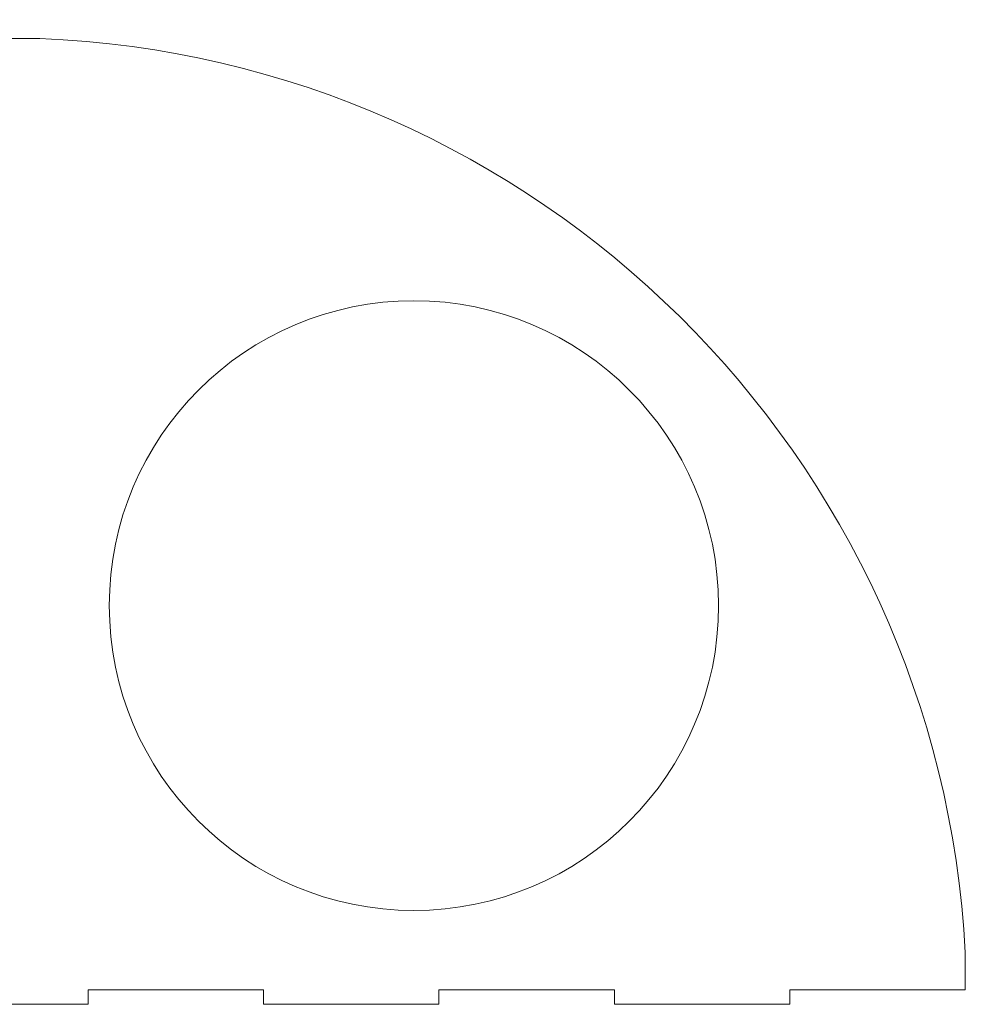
# Model space of a CAD drawing. Header units: inches. Extents: x 0 to 1115, y -739 to -7.
# Tile 6 of 7: x 210 to 406, y -466 to -262. Entities that reach past the tile are written whole.
import ezdxf

# ---------------------------------------------------------------- set-up
doc = ezdxf.new("R2010")
doc.units = ezdxf.units.IN
doc.header["$MEASUREMENT"] = 0
doc.layers.add('Layer 1', color=7, linetype='Continuous')

msp = doc.modelspace()

# ---------------------------------------------------------------- linework, layer by layer
at = {"layer": 'Layer 1', "lineweight": 0}
for points, knots in [([(406.24, -455.57), (406.22, -458.16), (406.21, -460.74), (406.2, -463.3), (406.2, -463.3), (369.86, -463.3), (369.86, -463.3), (369.86, -463.3), (369.86, -466.31), (369.86, -466.31), (369.86, -466.31), (333.49, -466.31), (333.49, -466.31), (333.49, -466.31), (333.49, -463.3), (333.49, -463.3), (333.49, -463.3), (297.13, -463.3), (297.13, -463.3), (297.13, -463.3), (297.13, -466.31), (297.13, -466.31), (297.13, -466.31), (260.76, -466.31), (260.76, -466.31), (260.76, -466.31), (260.76, -463.3), (260.76, -463.3), (260.76, -463.3), (224.4, -463.3), (224.4, -463.3), (224.4, -463.3), (224.4, -466.25), (224.4, -466.25), (224.4, -466.25), (188.04, -466.25), (188.04, -466.25), (188.04, -466.25), (188.04, -463.3), (188.04, -463.3), (188.04, -463.3), (151.67, -463.3), (151.67, -463.3), (151.67, -463.3), (151.67, -466.31), (151.67, -466.31), (151.67, -466.31), (115.31, -466.31), (115.31, -466.31), (115.31, -466.31), (115.31, -463.3), (115.31, -463.3), (115.31, -463.3), (78.95, -463.3), (78.95, -463.3), (78.95, -463.3), (78.95, -466.25), (78.95, -466.25), (78.95, -466.25), (42.58, -466.25), (42.58, -466.25), (42.58, -466.25), (42.58, -463.3), (42.58, -463.3), (42.58, -463.3), (6.22, -463.3), (6.22, -463.3), (7.76, -356.81), (92.45, -270.45), (198.28, -266.25), (198.28, -266.25), (204.22, -266.25), (204.22, -266.25), (204.22, -266.25), (204.22, -262.35), (204.22, -262.35), (204.22, -262.35), (208.22, -262.35), (208.22, -262.35), (208.22, -262.35), (208.22, -266.25), (208.22, -266.25), (208.22, -266.25), (214.44, -266.25), (214.44, -266.25), (317.69, -270.34), (400.83, -352.66), (406.24, -455.57)], [0, 0, 0, 0, 1, 1, 1, 2, 2, 2, 3, 3, 3, 4, 4, 4, 5, 5, 5, 6, 6, 6, 7, 7, 7, 8, 8, 8, 9, 9, 9, 10, 10, 10, 11, 11, 11, 12, 12, 12, 13, 13, 13, 14, 14, 14, 15, 15, 15, 16, 16, 16, 17, 17, 17, 18, 18, 18, 19, 19, 19, 20, 20, 20, 21, 21, 21, 22, 22, 22, 23, 23, 23, 24, 24, 24, 25, 25, 25, 26, 26, 26, 27, 27, 27, 28, 28, 28, 29, 29, 29, 29]), ([(355.09, -383.72), (355.09, -418.6), (326.82, -446.87), (291.94, -446.87), (257.07, -446.87), (228.8, -418.6), (228.8, -383.72), (228.8, -348.84), (257.07, -320.57), (291.94, -320.57), (326.82, -320.57), (355.09, -348.84), (355.09, -383.72)], [0, 0, 0, 0, 1, 1, 1, 2, 2, 2, 3, 3, 3, 4, 4, 4, 4])]:
    msp.add_open_spline(points, degree=3, knots=knots, dxfattribs=at)

doc.saveas('drawing.dxf')
